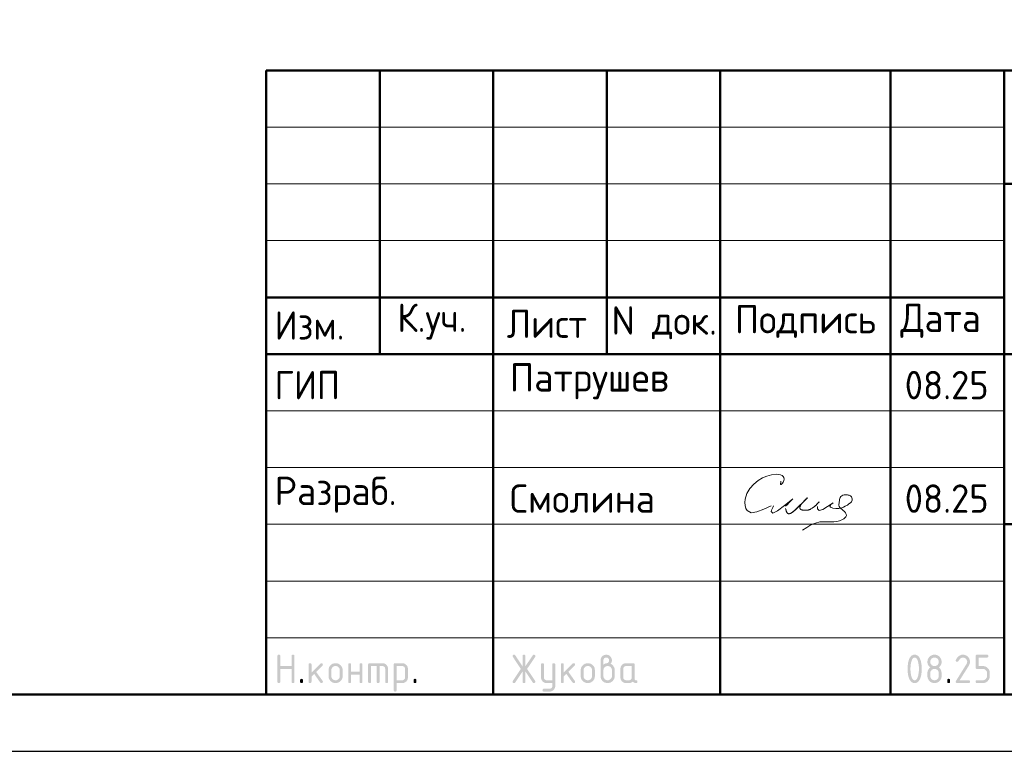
# Model space of a CAD drawing. Header units: millimetres. Extents: x 0 to 50400, y 0 to 35640.
# Tile 10 of 20: x 24994 to 35403, y 0 to 7736. Entities that reach past the tile are written whole.
import ezdxf

# ---------------------------------------------------------------- set-up
doc = ezdxf.new("R2010")
doc.units = ezdxf.units.MM
doc.layers.add('Standard', color=7, linetype='Continuous', lineweight=25)
doc.styles.add('ISOCPEUR', font='txt')

msp = doc.modelspace()

# ---------------------------------------------------------------- hatches: boundary and pattern name
at = {"layer": 'Standard', "linetype": 'Continuous', "lineweight": 25, "transparency": 33554687}
for points in [[(27719, 737), (27719, 1007), (27719, 1008), (27719, 1010), (27719, 1012), (27720, 1013), (27720, 1015), (27721, 1016), (27722, 1017), (27723, 1018), (27724, 1019), (27725, 1019), (27726, 1020), (27727, 1021), (27729, 1021), (27730, 1021), (27732, 1022), (27734, 1022), (27736, 1022), (27737, 1021), (27739, 1021), (27741, 1021), (27742, 1020), (27743, 1019), (27744, 1019), (27745, 1018), (27746, 1017), (27747, 1016), (27748, 1015), (27748, 1013), (27748, 1012), (27749, 1010), (27749, 1008), (27749, 1007), (27749, 902), (27869, 902), (27869, 1007), (27869, 1008), (27869, 1010), (27869, 1012), (27870, 1013), (27870, 1015), (27871, 1016), (27871, 1017), (27872, 1018), (27873, 1019), (27874, 1019), (27876, 1020), (27877, 1021), (27878, 1021), (27880, 1021), (27882, 1022), (27884, 1022), (27886, 1022), (27887, 1021), (27889, 1021), (27890, 1021), (27892, 1020), (27893, 1019), (27894, 1019), (27895, 1018), (27896, 1017), (27897, 1016), (27897, 1015), (27898, 1013), (27898, 1012), (27898, 1010), (27899, 1008), (27899, 1007), (27899, 737), (27899, 735), (27898, 733), (27898, 731), (27898, 730), (27897, 729), (27897, 727), (27896, 726), (27895, 725), (27894, 724), (27893, 724), (27892, 723), (27890, 722), (27889, 722), (27887, 722), (27886, 722), (27884, 722), (27882, 722), (27880, 722), (27878, 722), (27877, 722), (27876, 723), (27874, 724), (27873, 724), (27872, 725), (27871, 726), (27871, 727), (27870, 729), (27870, 730), (27869, 731), (27869, 733), (27869, 735), (27869, 737), (27869, 872), (27749, 872), (27749, 737), (27749, 735), (27749, 733), (27748, 731), (27748, 730), (27748, 729), (27747, 727), (27746, 726), (27745, 725), (27744, 724), (27743, 724), (27742, 723), (27741, 722), (27739, 722), (27737, 722), (27736, 722), (27734, 722), (27732, 722), (27730, 722), (27729, 722), (27727, 722), (27726, 723), (27725, 724), (27724, 724), (27723, 725), (27722, 726), (27721, 727), (27720, 729), (27720, 730), (27719, 731), (27719, 733), (27719, 735)], [(30310, 844), (30233, 728), (30232, 726), (30230, 725), (30229, 724), (30227, 723), (30226, 722), (30224, 722), (30222, 722), (30220, 722), (30218, 722), (30217, 722), (30215, 722), (30214, 723), (30212, 723), (30211, 724), (30210, 724), (30209, 725), (30208, 726), (30207, 728), (30207, 729), (30206, 730), (30206, 732), (30206, 734), (30205, 735), (30205, 737), (30205, 739), (30206, 741), (30207, 743), (30208, 745), (30292, 871), (30208, 998), (30207, 1000), (30206, 1002), (30205, 1004), (30205, 1006), (30205, 1008), (30206, 1010), (30206, 1011), (30206, 1013), (30207, 1014), (30207, 1015), (30208, 1017), (30209, 1018), (30210, 1019), (30211, 1019), (30212, 1020), (30214, 1021), (30215, 1021), (30217, 1021), (30218, 1022), (30220, 1022), (30222, 1022), (30224, 1021), (30226, 1021), (30227, 1020), (30229, 1019), (30230, 1018), (30232, 1016), (30233, 1015), (30310, 899), (30310, 1007), (30310, 1008), (30310, 1010), (30311, 1012), (30311, 1013), (30312, 1015), (30312, 1016), (30313, 1017), (30314, 1018), (30315, 1019), (30316, 1019), (30317, 1020), (30319, 1021), (30320, 1021), (30322, 1021), (30323, 1022), (30325, 1022), (30327, 1022), (30329, 1021), (30330, 1021), (30332, 1021), (30333, 1020), (30334, 1019), (30336, 1019), (30337, 1018), (30337, 1017), (30338, 1016), (30339, 1015), (30339, 1013), (30340, 1012), (30340, 1010), (30340, 1008), (30340, 1007), (30340, 899), (30418, 1015), (30419, 1016), (30420, 1018), (30422, 1019), (30423, 1020), (30425, 1021), (30427, 1021), (30428, 1022), (30430, 1022), (30432, 1022), (30433, 1021), (30435, 1021), (30436, 1020), (30437, 1020), (30439, 1019), (30440, 1018), (30441, 1017), (30442, 1016), (30443, 1015), (30444, 1013), (30444, 1012), (30445, 1011), (30445, 1009), (30445, 1008), (30445, 1006), (30445, 1004), (30445, 1002), (30444, 1000), (30443, 998), (30358, 871), (30443, 745), (30444, 743), (30445, 741), (30445, 739), (30445, 737), (30445, 735), (30445, 734), (30445, 732), (30444, 731), (30444, 730), (30443, 728), (30442, 727), (30441, 726), (30440, 725), (30439, 724), (30438, 723), (30436, 723), (30435, 722), (30434, 722), (30432, 722), (30431, 722), (30429, 722), (30427, 722), (30425, 722), (30423, 723), (30422, 724), (30420, 725), (30419, 726), (30418, 728), (30340, 844), (30340, 737), (30340, 735), (30340, 733), (30340, 731), (30339, 730), (30339, 729), (30338, 727), (30337, 726), (30337, 725), (30336, 724), (30334, 724), (30333, 723), (30332, 722), (30330, 722), (30329, 722), (30327, 722), (30325, 722), (30323, 722), (30322, 722), (30320, 722), (30319, 722), (30317, 723), (30316, 724), (30315, 724), (30314, 725), (30313, 726), (30312, 727), (30312, 729), (30311, 730), (30311, 731), (30310, 733), (30310, 735), (30310, 737)], [(34965, 1022), (34968, 1022), (34972, 1021), (34976, 1021), (34980, 1020), (34983, 1019), (34987, 1018), (34990, 1017), (34993, 1016), (34997, 1015), (35000, 1013), (35003, 1011), (35006, 1009), (35009, 1007), (35012, 1005), (35015, 1002), (35018, 1000), (35020, 997), (35023, 994), (35025, 991), (35027, 988), (35029, 985), (35031, 982), (35033, 979), (35034, 975), (35035, 972), (35036, 969), (35038, 965), (35038, 962), (35039, 958), (35039, 954), (35040, 950), (35040, 947), (35040, 941), (35039, 936), (35038, 930), (35036, 925), (35034, 920), (35032, 914), (35029, 909), (35026, 903), (34931, 752), (35025, 752), (35026, 752), (35028, 751), (35030, 751), (35031, 751), (35033, 750), (35034, 749), (35035, 749), (35036, 748), (35037, 747), (35037, 746), (35038, 745), (35039, 743), (35039, 742), (35039, 740), (35040, 738), (35040, 737), (35040, 735), (35039, 733), (35039, 731), (35039, 730), (35038, 729), (35037, 727), (35037, 726), (35036, 725), (35035, 724), (35034, 724), (35033, 723), (35031, 722), (35030, 722), (35028, 722), (35026, 722), (35025, 722), (34905, 722), (34903, 722), (34901, 722), (34899, 722), (34898, 722), (34897, 723), (34895, 724), (34894, 724), (34893, 725), (34892, 726), (34892, 727), (34891, 729), (34891, 730), (34890, 731), (34890, 733), (34890, 735), (34890, 737), (34890, 739), (34890, 741), (34891, 743), (34892, 745), (35002, 922), (35004, 925), (35005, 928), (35007, 931), (35008, 934), (35009, 937), (35009, 940), (35010, 943), (35010, 946), (35010, 951), (35009, 955), (35008, 960), (35006, 964), (35005, 968), (35002, 971), (35000, 975), (34996, 978), (34993, 982), (34989, 984), (34986, 987), (34982, 988), (34978, 990), (34974, 991), (34969, 991), (34965, 991), (34961, 991), (34958, 991), (34955, 990), (34952, 989), (34949, 988), (34946, 986), (34943, 984), (34940, 982), (34937, 980), (34934, 977), (34931, 974), (34929, 970), (34926, 967), (34923, 963), (34920, 958), (34918, 954), (34917, 952), (34915, 951), (34914, 949), (34912, 948), (34911, 947), (34909, 947), (34907, 947), (34905, 947), (34903, 947), (34901, 947), (34899, 947), (34898, 947), (34897, 948), (34895, 949), (34894, 949), (34893, 950), (34892, 951), (34892, 952), (34891, 954), (34891, 955), (34890, 956), (34890, 958), (34890, 960), (34890, 961), (34890, 963), (34890, 965), (34890, 966), (34891, 968), (34894, 974), (34898, 980), (34902, 986), (34906, 991), (34910, 996), (34914, 1000), (34919, 1005), (34923, 1008), (34928, 1011), (34933, 1014), (34938, 1016), (34943, 1018), (34948, 1020), (34953, 1021), (34959, 1022)], [(35100, 887), (35100, 1007), (35100, 1008), (35100, 1010), (35100, 1012), (35100, 1013), (35101, 1015), (35102, 1016), (35102, 1017), (35103, 1018), (35104, 1019), (35105, 1019), (35107, 1020), (35108, 1021), (35109, 1021), (35111, 1021), (35113, 1022), (35114, 1022), (35219, 1022), (35221, 1022), (35223, 1021), (35224, 1021), (35226, 1021), (35227, 1020), (35228, 1019), (35229, 1019), (35230, 1018), (35231, 1017), (35232, 1016), (35233, 1014), (35233, 1013), (35234, 1012), (35234, 1010), (35234, 1008), (35234, 1007), (35234, 1005), (35234, 1003), (35234, 1001), (35233, 1000), (35233, 999), (35232, 997), (35231, 996), (35230, 995), (35229, 994), (35228, 994), (35227, 993), (35226, 992), (35224, 992), (35223, 992), (35221, 991), (35219, 991), (35130, 991), (35130, 902), (35174, 902), (35178, 902), (35182, 901), (35186, 901), (35189, 900), (35193, 900), (35196, 899), (35200, 897), (35203, 896), (35207, 895), (35210, 893), (35213, 891), (35216, 889), (35219, 887), (35222, 885), (35225, 882), (35227, 880), (35230, 877), (35232, 874), (35235, 871), (35237, 868), (35239, 865), (35241, 862), (35242, 859), (35244, 855), (35245, 852), (35246, 849), (35247, 845), (35248, 841), (35249, 838), (35249, 834), (35249, 830), (35249, 827), (35249, 797), (35249, 793), (35249, 789), (35249, 785), (35248, 782), (35247, 778), (35246, 775), (35245, 771), (35244, 768), (35242, 764), (35241, 761), (35239, 758), (35237, 755), (35235, 752), (35232, 749), (35230, 746), (35227, 743), (35224, 741), (35222, 738), (35219, 736), (35216, 734), (35213, 732), (35209, 730), (35206, 728), (35203, 727), (35200, 726), (35196, 725), (35193, 724), (35189, 723), (35186, 722), (35182, 722), (35178, 722), (35174, 722), (35114, 722), (35113, 722), (35111, 722), (35109, 722), (35108, 722), (35107, 723), (35105, 724), (35104, 724), (35103, 725), (35102, 726), (35102, 727), (35101, 729), (35100, 730), (35100, 731), (35100, 733), (35100, 735), (35100, 737), (35100, 738), (35100, 740), (35100, 742), (35100, 743), (35101, 745), (35102, 746), (35102, 747), (35103, 748), (35104, 749), (35105, 749), (35107, 750), (35108, 751), (35109, 751), (35111, 751), (35113, 752), (35114, 752), (35174, 752), (35179, 752), (35183, 752), (35188, 753), (35192, 755), (35196, 756), (35199, 759), (35203, 761), (35206, 765), (35209, 768), (35212, 772), (35214, 775), (35216, 779), (35218, 783), (35218, 788), (35219, 792), (35219, 797), (35219, 827), (35219, 831), (35218, 836), (35218, 840), (35216, 844), (35214, 848), (35212, 851), (35209, 855), (35206, 858), (35203, 862), (35199, 864), (35195, 867), (35192, 868), (35188, 870), (35183, 871), (35179, 872), (35174, 872), (35114, 872), (35113, 872), (35111, 872), (35109, 872), (35108, 872), (35107, 873), (35105, 874), (35104, 874), (35103, 875), (35102, 876), (35102, 877), (35101, 879), (35100, 880), (35100, 881), (35100, 883), (35100, 885)], [(28079, 833), (28173, 927), (28174, 928), (28175, 929), (28177, 930), (28178, 930), (28179, 931), (28181, 931), (28182, 931), (28184, 931), (28186, 931), (28187, 931), (28189, 931), (28190, 930), (28192, 930), (28193, 929), (28194, 929), (28195, 928), (28196, 927), (28197, 926), (28197, 924), (28198, 923), (28198, 922), (28198, 920), (28199, 918), (28199, 916), (28199, 915), (28198, 914), (28198, 912), (28198, 911), (28197, 910), (28196, 908), (28195, 907), (28194, 906), (28128, 840), (28196, 745), (28197, 743), (28198, 741), (28199, 739), (28199, 736), (28199, 734), (28198, 733), (28198, 731), (28198, 730), (28197, 728), (28197, 727), (28196, 726), (28195, 725), (28194, 724), (28193, 724), (28192, 723), (28190, 722), (28189, 722), (28187, 722), (28186, 722), (28184, 722), (28182, 722), (28180, 722), (28178, 722), (28177, 723), (28175, 724), (28174, 725), (28172, 726), (28171, 728), (28107, 819), (28079, 791), (28079, 737), (28079, 735), (28078, 733), (28078, 731), (28078, 730), (28077, 729), (28077, 727), (28076, 726), (28075, 725), (28074, 724), (28073, 724), (28072, 723), (28070, 722), (28069, 722), (28067, 722), (28066, 722), (28064, 722), (28062, 722), (28060, 722), (28059, 722), (28057, 722), (28056, 723), (28055, 724), (28053, 724), (28052, 725), (28051, 726), (28051, 727), (28050, 729), (28050, 730), (28049, 731), (28049, 733), (28049, 735), (28049, 737), (28049, 916), (28049, 918), (28049, 920), (28049, 922), (28050, 923), (28050, 924), (28051, 926), (28051, 927), (28052, 928), (28053, 929), (28055, 929), (28056, 930), (28057, 930), (28059, 931), (28060, 931), (28062, 931), (28064, 931), (28066, 931), (28067, 931), (28069, 931), (28070, 930), (28072, 930), (28073, 929), (28074, 929), (28075, 928), (28076, 927), (28077, 926), (28077, 924), (28078, 923), (28078, 922), (28078, 920), (28079, 918), (28079, 916)], [(28498, 811), (28498, 737), (28498, 735), (28498, 733), (28498, 731), (28497, 730), (28497, 729), (28496, 727), (28496, 726), (28495, 725), (28494, 724), (28493, 724), (28491, 723), (28490, 722), (28489, 722), (28487, 722), (28485, 722), (28483, 722), (28481, 722), (28480, 722), (28478, 722), (28477, 722), (28475, 723), (28474, 724), (28473, 724), (28472, 725), (28471, 726), (28470, 727), (28470, 729), (28469, 730), (28469, 731), (28469, 733), (28468, 735), (28468, 737), (28468, 916), (28468, 918), (28469, 920), (28469, 922), (28469, 923), (28470, 924), (28470, 926), (28471, 927), (28472, 928), (28473, 929), (28474, 929), (28475, 930), (28477, 930), (28478, 931), (28480, 931), (28481, 931), (28483, 931), (28485, 931), (28487, 931), (28489, 931), (28490, 930), (28491, 930), (28493, 929), (28494, 929), (28495, 928), (28496, 927), (28496, 926), (28497, 924), (28497, 923), (28498, 922), (28498, 920), (28498, 918), (28498, 916), (28498, 841), (28588, 841), (28588, 916), (28588, 918), (28588, 920), (28588, 922), (28589, 923), (28589, 924), (28590, 926), (28591, 927), (28592, 928), (28593, 929), (28594, 929), (28595, 930), (28596, 930), (28598, 931), (28600, 931), (28601, 931), (28603, 931), (28605, 931), (28607, 931), (28608, 931), (28610, 930), (28611, 930), (28612, 929), (28613, 929), (28614, 928), (28615, 927), (28616, 926), (28617, 924), (28617, 923), (28618, 922), (28618, 920), (28618, 918), (28618, 916), (28618, 737), (28618, 735), (28618, 733), (28618, 731), (28617, 730), (28617, 729), (28616, 727), (28615, 726), (28614, 725), (28613, 724), (28612, 724), (28611, 723), (28610, 722), (28608, 722), (28607, 722), (28605, 722), (28603, 722), (28601, 722), (28600, 722), (28598, 722), (28596, 722), (28595, 723), (28594, 724), (28593, 724), (28592, 725), (28591, 726), (28590, 727), (28589, 729), (28589, 730), (28588, 731), (28588, 733), (28588, 735), (28588, 737), (28588, 811)], [(28693, 931), (28828, 931), (28831, 931), (28834, 931), (28837, 931), (28840, 930), (28843, 930), (28846, 929), (28849, 928), (28851, 927), (28854, 926), (28856, 925), (28859, 923), (28861, 922), (28864, 920), (28866, 918), (28868, 916), (28871, 914), (28873, 912), (28875, 909), (28877, 907), (28878, 905), (28880, 902), (28881, 900), (28883, 897), (28884, 895), (28885, 892), (28886, 889), (28886, 886), (28887, 883), (28887, 881), (28888, 878), (28888, 875), (28888, 871), (28888, 737), (28888, 735), (28888, 733), (28888, 731), (28887, 730), (28887, 729), (28886, 727), (28885, 726), (28884, 725), (28883, 724), (28882, 724), (28881, 723), (28880, 722), (28878, 722), (28877, 722), (28875, 722), (28873, 722), (28871, 722), (28869, 722), (28868, 722), (28866, 722), (28865, 723), (28864, 724), (28863, 724), (28862, 725), (28861, 726), (28860, 727), (28859, 729), (28859, 730), (28858, 731), (28858, 733), (28858, 735), (28858, 737), (28858, 871), (28858, 875), (28857, 877), (28857, 880), (28856, 883), (28855, 886), (28853, 888), (28851, 891), (28849, 893), (28847, 895), (28845, 896), (28842, 898), (28840, 899), (28837, 900), (28834, 901), (28831, 901), (28828, 901), (28798, 901), (28798, 737), (28798, 735), (28798, 733), (28798, 731), (28797, 730), (28797, 729), (28796, 727), (28795, 726), (28794, 725), (28793, 724), (28792, 724), (28791, 723), (28790, 722), (28788, 722), (28787, 722), (28785, 722), (28783, 722), (28781, 722), (28780, 722), (28778, 722), (28777, 722), (28775, 723), (28774, 724), (28773, 724), (28772, 725), (28771, 726), (28770, 727), (28769, 729), (28769, 730), (28769, 731), (28768, 733), (28768, 735), (28768, 737), (28768, 901), (28708, 901), (28708, 737), (28708, 735), (28708, 733), (28708, 731), (28707, 730), (28707, 729), (28706, 727), (28705, 726), (28704, 725), (28704, 724), (28702, 724), (28701, 723), (28700, 722), (28698, 722), (28697, 722), (28695, 722), (28693, 722), (28691, 722), (28690, 722), (28688, 722), (28687, 722), (28685, 723), (28684, 724), (28683, 724), (28682, 725), (28681, 726), (28680, 727), (28680, 729), (28679, 730), (28679, 731), (28678, 733), (28678, 735), (28678, 737), (28678, 916), (28678, 918), (28678, 920), (28679, 922), (28679, 923), (28680, 924), (28680, 926), (28681, 927), (28682, 928), (28683, 929), (28684, 929), (28685, 930), (28687, 930), (28688, 931), (28690, 931), (28691, 931)], [(30625, 691), (30625, 722), (30565, 722), (30562, 722), (30559, 722), (30556, 722), (30553, 723), (30550, 723), (30547, 724), (30545, 725), (30542, 726), (30539, 727), (30537, 728), (30534, 730), (30532, 731), (30529, 733), (30527, 735), (30525, 737), (30523, 739), (30521, 741), (30519, 744), (30517, 746), (30515, 748), (30513, 751), (30512, 753), (30511, 756), (30510, 758), (30509, 761), (30508, 764), (30507, 767), (30506, 769), (30506, 772), (30506, 775), (30505, 778), (30505, 781), (30505, 916), (30505, 918), (30506, 920), (30506, 922), (30506, 923), (30507, 924), (30507, 926), (30508, 927), (30509, 928), (30510, 929), (30511, 929), (30512, 930), (30514, 930), (30515, 931), (30517, 931), (30518, 931), (30520, 931), (30522, 931), (30524, 931), (30526, 931), (30527, 930), (30528, 930), (30530, 929), (30531, 929), (30532, 928), (30533, 927), (30533, 926), (30534, 924), (30534, 923), (30535, 922), (30535, 920), (30535, 918), (30535, 916), (30535, 782), (30535, 779), (30536, 776), (30536, 773), (30538, 770), (30539, 768), (30540, 765), (30542, 763), (30544, 760), (30546, 758), (30549, 757), (30551, 755), (30554, 754), (30557, 753), (30559, 752), (30562, 752), (30565, 752), (30625, 752), (30625, 916), (30625, 918), (30625, 920), (30625, 922), (30626, 923), (30626, 924), (30627, 926), (30628, 927), (30629, 928), (30630, 929), (30631, 929), (30632, 930), (30633, 930), (30635, 931), (30636, 931), (30638, 931), (30640, 931), (30642, 931), (30644, 931), (30645, 931), (30647, 930), (30648, 930), (30649, 929), (30650, 929), (30651, 928), (30652, 927), (30653, 926), (30654, 924), (30654, 923), (30655, 922), (30655, 920), (30655, 918), (30655, 916), (30655, 692), (30655, 688), (30655, 685), (30655, 682), (30654, 680), (30653, 677), (30653, 674), (30652, 671), (30651, 669), (30650, 666), (30648, 663), (30647, 661), (30645, 658), (30644, 656), (30642, 654), (30640, 651), (30638, 649), (30636, 647), (30634, 645), (30631, 643), (30629, 641), (30627, 640), (30624, 638), (30621, 637), (30619, 636), (30616, 635), (30613, 634), (30611, 633), (30608, 633), (30605, 632), (30602, 632), (30599, 632), (30596, 632), (30535, 632), (30534, 632), (30532, 632), (30530, 632), (30529, 633), (30527, 633), (30526, 634), (30525, 634), (30524, 635), (30523, 636), (30522, 638), (30522, 639), (30521, 640), (30521, 642), (30521, 643), (30520, 645), (30520, 647), (30520, 648), (30521, 650), (30521, 651), (30522, 652), (30522, 654), (30523, 655), (30524, 656), (30525, 657), (30526, 658), (30527, 659), (30529, 660), (30530, 661), (30531, 661), (30533, 661), (30534, 662), (30535, 662), (30595, 662), (30598, 662), (30601, 662), (30604, 663), (30607, 664), (30609, 665), (30612, 666), (30614, 668), (30616, 670), (30619, 672), (30620, 675), (30622, 677), (30623, 680), (30624, 682), (30624, 685), (30625, 688)], [(30745, 833), (30840, 927), (30841, 928), (30842, 929), (30843, 930), (30844, 930), (30846, 931), (30847, 931), (30849, 931), (30850, 931), (30852, 931), (30854, 931), (30855, 931), (30857, 930), (30858, 930), (30859, 929), (30860, 929), (30861, 928), (30862, 927), (30863, 926), (30864, 924), (30864, 923), (30865, 922), (30865, 920), (30865, 918), (30865, 916), (30865, 915), (30865, 914), (30865, 912), (30864, 911), (30863, 910), (30863, 908), (30862, 907), (30861, 906), (30795, 840), (30862, 745), (30864, 743), (30864, 741), (30865, 739), (30865, 736), (30865, 734), (30865, 733), (30865, 731), (30864, 730), (30864, 728), (30863, 727), (30862, 726), (30861, 725), (30860, 724), (30859, 724), (30858, 723), (30857, 722), (30855, 722), (30854, 722), (30852, 722), (30850, 722), (30848, 722), (30846, 722), (30845, 722), (30843, 723), (30842, 724), (30840, 725), (30839, 726), (30838, 728), (30773, 819), (30745, 791), (30745, 737), (30745, 735), (30745, 733), (30745, 731), (30744, 730), (30744, 729), (30743, 727), (30742, 726), (30741, 725), (30741, 724), (30739, 724), (30738, 723), (30737, 722), (30735, 722), (30734, 722), (30732, 722), (30730, 722), (30728, 722), (30727, 722), (30725, 722), (30724, 722), (30722, 723), (30721, 724), (30720, 724), (30719, 725), (30718, 726), (30717, 727), (30717, 729), (30716, 730), (30716, 731), (30715, 733), (30715, 735), (30715, 737), (30715, 916), (30715, 918), (30715, 920), (30716, 922), (30716, 923), (30717, 924), (30717, 926), (30718, 927), (30719, 928), (30720, 929), (30721, 929), (30722, 930), (30724, 930), (30725, 931), (30727, 931), (30728, 931), (30730, 931), (30732, 931), (30734, 931), (30735, 931), (30737, 930), (30738, 930), (30739, 929), (30741, 929), (30741, 928), (30742, 927), (30743, 926), (30744, 924), (30744, 923), (30745, 922), (30745, 920), (30745, 918), (30745, 916)], [(27959, 752), (27959, 753), (27959, 755), (27959, 757), (27960, 758), (27960, 760), (27961, 761), (27962, 762), (27963, 763), (27963, 764), (27965, 765), (27966, 765), (27967, 766), (27969, 766), (27970, 766), (27972, 767), (27974, 767), (27976, 767), (27977, 766), (27979, 766), (27980, 766), (27982, 765), (27983, 765), (27984, 764), (27985, 763), (27986, 762), (27987, 761), (27987, 760), (27988, 758), (27988, 757), (27989, 755), (27989, 753), (27989, 752), (27989, 737), (27989, 735), (27989, 733), (27988, 731), (27988, 730), (27987, 729), (27987, 727), (27986, 726), (27985, 725), (27984, 724), (27983, 724), (27982, 723), (27980, 722), (27979, 722), (27977, 722), (27976, 722), (27974, 722), (27972, 722), (27970, 722), (27969, 722), (27967, 722), (27966, 723), (27965, 724), (27963, 724), (27963, 725), (27962, 726), (27961, 727), (27960, 729), (27960, 730), (27959, 731), (27959, 733), (27959, 735), (27959, 737)], [(29158, 752), (29158, 753), (29158, 755), (29158, 757), (29159, 758), (29159, 760), (29160, 761), (29161, 762), (29162, 763), (29163, 764), (29164, 765), (29165, 765), (29166, 766), (29168, 766), (29169, 766), (29171, 767), (29173, 767), (29175, 767), (29177, 766), (29178, 766), (29180, 766), (29181, 765), (29182, 765), (29183, 764), (29184, 763), (29185, 762), (29186, 761), (29187, 760), (29187, 758), (29188, 757), (29188, 755), (29188, 753), (29188, 752), (29188, 737), (29188, 735), (29188, 733), (29188, 731), (29187, 730), (29187, 729), (29186, 727), (29185, 726), (29184, 725), (29183, 724), (29182, 724), (29181, 723), (29180, 722), (29178, 722), (29177, 722), (29175, 722), (29173, 722), (29171, 722), (29169, 722), (29168, 722), (29166, 722), (29165, 723), (29164, 724), (29163, 724), (29162, 725), (29161, 726), (29160, 727), (29159, 729), (29159, 730), (29158, 731), (29158, 733), (29158, 735), (29158, 737)], [(34800, 752), (34800, 753), (34800, 755), (34800, 757), (34801, 758), (34801, 760), (34802, 761), (34803, 762), (34804, 763), (34804, 764), (34806, 765), (34807, 765), (34808, 766), (34810, 766), (34811, 766), (34813, 767), (34815, 767), (34817, 767), (34818, 766), (34820, 766), (34821, 766), (34823, 765), (34824, 765), (34825, 764), (34826, 763), (34827, 762), (34828, 761), (34828, 760), (34829, 758), (34829, 757), (34830, 755), (34830, 753), (34830, 752), (34830, 737), (34830, 735), (34830, 733), (34829, 731), (34829, 730), (34828, 729), (34828, 727), (34827, 726), (34826, 725), (34825, 724), (34824, 724), (34823, 723), (34821, 722), (34820, 722), (34818, 722), (34817, 722), (34815, 722), (34813, 722), (34811, 722), (34810, 722), (34808, 722), (34807, 723), (34806, 724), (34804, 724), (34804, 725), (34803, 726), (34802, 727), (34801, 729), (34801, 730), (34800, 731), (34800, 733), (34800, 735), (34800, 737)]]:
    msp.add_hatch(color=7, dxfattribs=at).paths.add_polyline_path(points, flags=16)
h = msp.add_hatch(color=7, dxfattribs=at)
h.paths.add_polyline_path([(31165, 916), (31170, 920), (31174, 923), (31179, 926), (31183, 928), (31188, 930), (31192, 931), (31196, 931), (31200, 931), (31202, 931), (31204, 932), (31207, 933), (31209, 934), (31211, 935), (31213, 937), (31215, 939), (31217, 942), (31219, 944), (31221, 947), (31222, 949), (31223, 952), (31224, 954), (31224, 957), (31225, 959), (31225, 961), (31225, 965), (31224, 968), (31224, 970), (31223, 973), (31222, 976), (31220, 978), (31218, 981), (31216, 983), (31214, 985), (31212, 987), (31209, 988), (31207, 989), (31204, 990), (31201, 991), (31198, 991), (31195, 991), (31192, 991), (31189, 991), (31186, 990), (31183, 989), (31181, 988), (31178, 987), (31176, 985), (31174, 983), (31171, 981), (31170, 978), (31168, 976), (31167, 973), (31166, 970), (31165, 967), (31165, 965), (31165, 961)])
h.paths.add_polyline_path([(31240, 925), (31245, 923), (31249, 920), (31254, 918), (31258, 914), (31262, 911), (31266, 907), (31269, 903), (31272, 898), (31275, 893), (31278, 888), (31280, 883), (31282, 878), (31283, 873), (31284, 868), (31285, 862), (31285, 857), (31285, 797), (31285, 793), (31284, 789), (31284, 785), (31283, 781), (31282, 778), (31281, 774), (31280, 771), (31279, 768), (31278, 764), (31276, 761), (31274, 758), (31272, 755), (31270, 752), (31268, 749), (31265, 746), (31263, 743), (31260, 741), (31257, 738), (31254, 736), (31251, 734), (31248, 732), (31245, 730), (31242, 728), (31238, 727), (31235, 726), (31232, 725), (31228, 724), (31225, 723), (31221, 722), (31217, 722), (31214, 722), (31210, 722), (31206, 722), (31202, 722), (31198, 722), (31195, 723), (31191, 724), (31188, 725), (31184, 726), (31181, 727), (31177, 728), (31174, 730), (31171, 732), (31168, 734), (31165, 736), (31162, 738), (31159, 741), (31157, 743), (31154, 746), (31151, 749), (31149, 752), (31147, 755), (31145, 758), (31143, 761), (31142, 764), (31140, 768), (31139, 771), (31138, 774), (31137, 778), (31136, 782), (31136, 785), (31135, 789), (31135, 793), (31135, 797), (31135, 962), (31135, 965), (31135, 968), (31135, 971), (31136, 974), (31136, 977), (31137, 979), (31138, 982), (31139, 985), (31140, 987), (31142, 990), (31143, 993), (31145, 995), (31146, 997), (31148, 1000), (31150, 1002), (31152, 1004), (31154, 1006), (31157, 1008), (31159, 1010), (31161, 1012), (31164, 1013), (31166, 1015), (31169, 1016), (31172, 1017), (31174, 1018), (31177, 1019), (31180, 1020), (31183, 1020), (31186, 1021), (31189, 1021), (31192, 1022), (31195, 1022), (31198, 1022), (31201, 1021), (31204, 1021), (31207, 1020), (31210, 1020), (31212, 1019), (31215, 1018), (31218, 1017), (31221, 1016), (31223, 1015), (31226, 1013), (31228, 1012), (31230, 1010), (31233, 1008), (31235, 1006), (31237, 1004), (31239, 1002), (31241, 1000), (31243, 997), (31245, 995), (31246, 992), (31248, 990), (31249, 987), (31250, 985), (31251, 982), (31252, 979), (31253, 976), (31253, 974), (31254, 971), (31254, 968), (31254, 965), (31254, 962), (31254, 956), (31254, 951), (31253, 946), (31251, 941), (31249, 937), (31246, 933), (31243, 929)], flags=16)
h.paths.add_polyline_path([(31254, 797), (31254, 857), (31254, 861), (31254, 866), (31253, 870), (31251, 874), (31250, 878), (31247, 881), (31245, 885), (31241, 888), (31238, 892), (31235, 894), (31231, 897), (31227, 898), (31223, 900), (31219, 901), (31214, 902), (31210, 902), (31205, 902), (31201, 901), (31196, 900), (31192, 898), (31188, 897), (31185, 894), (31181, 892), (31178, 888), (31175, 885), (31172, 881), (31170, 878), (31168, 874), (31167, 870), (31166, 866), (31165, 861), (31165, 857), (31165, 797), (31165, 792), (31166, 788), (31167, 783), (31168, 779), (31170, 775), (31172, 772), (31175, 768), (31178, 765), (31181, 761), (31185, 759), (31188, 756), (31192, 755), (31196, 753), (31201, 752), (31205, 752), (31210, 752), (31214, 752), (31219, 752), (31223, 753), (31227, 755), (31231, 757), (31235, 759), (31238, 761), (31241, 765), (31245, 768), (31247, 772), (31250, 775), (31251, 779), (31253, 783), (31254, 788), (31254, 792)])
h = msp.add_hatch(color=7, dxfattribs=at)
h.paths.add_polyline_path([(34500, 872), (34500, 881), (34499, 890), (34499, 899), (34498, 908), (34497, 916), (34495, 925), (34494, 934), (34492, 942), (34490, 948), (34489, 953), (34487, 959), (34485, 964), (34483, 968), (34481, 972), (34479, 976), (34477, 979), (34474, 982), (34472, 984), (34469, 987), (34467, 988), (34464, 990), (34461, 991), (34458, 991), (34455, 991), (34452, 991), (34449, 991), (34446, 990), (34443, 988), (34441, 987), (34438, 984), (34436, 982), (34433, 979), (34431, 976), (34429, 972), (34427, 968), (34425, 963), (34423, 959), (34422, 953), (34420, 948), (34418, 942), (34416, 933), (34415, 925), (34413, 916), (34412, 907), (34411, 898), (34411, 890), (34410, 881), (34410, 872), (34410, 862), (34411, 853), (34411, 844), (34412, 835), (34413, 827), (34415, 818), (34416, 810), (34418, 801), (34420, 795), (34421, 790), (34423, 784), (34425, 780), (34427, 775), (34429, 771), (34431, 767), (34433, 764), (34436, 761), (34438, 759), (34441, 756), (34443, 755), (34446, 753), (34449, 752), (34452, 752), (34455, 752), (34458, 752), (34461, 752), (34464, 753), (34467, 755), (34469, 756), (34472, 759), (34474, 761), (34477, 764), (34479, 767), (34481, 771), (34483, 775), (34485, 780), (34487, 784), (34489, 790), (34490, 795), (34492, 801), (34494, 810), (34495, 818), (34497, 827), (34498, 835), (34499, 844), (34499, 853), (34500, 862)])
h.paths.add_polyline_path([(34530, 872), (34530, 865), (34530, 858), (34529, 852), (34529, 846), (34529, 839), (34528, 833), (34527, 827), (34527, 822), (34526, 816), (34525, 810), (34524, 805), (34522, 799), (34521, 794), (34520, 789), (34518, 784), (34517, 779), (34514, 772), (34512, 765), (34509, 759), (34506, 754), (34502, 748), (34499, 744), (34495, 739), (34492, 736), (34488, 732), (34484, 730), (34479, 727), (34475, 725), (34470, 723), (34465, 722), (34460, 722), (34455, 722), (34450, 722), (34445, 722), (34440, 723), (34435, 725), (34431, 727), (34426, 730), (34422, 732), (34418, 736), (34414, 739), (34411, 744), (34408, 748), (34404, 754), (34401, 759), (34398, 765), (34396, 771), (34393, 779), (34392, 783), (34390, 789), (34389, 794), (34388, 799), (34386, 804), (34385, 810), (34384, 816), (34383, 821), (34383, 827), (34382, 833), (34381, 839), (34381, 846), (34381, 852), (34380, 858), (34380, 865), (34380, 872), (34380, 878), (34380, 885), (34381, 891), (34381, 898), (34381, 904), (34382, 910), (34383, 916), (34383, 922), (34384, 928), (34385, 933), (34386, 939), (34388, 944), (34389, 949), (34390, 954), (34392, 960), (34393, 964), (34396, 972), (34398, 978), (34401, 984), (34404, 989), (34408, 995), (34411, 999), (34414, 1004), (34418, 1007), (34422, 1011), (34426, 1014), (34431, 1016), (34435, 1018), (34440, 1020), (34445, 1021), (34450, 1022), (34455, 1022), (34460, 1022), (34465, 1021), (34470, 1020), (34475, 1018), (34479, 1016), (34484, 1013), (34488, 1011), (34492, 1007), (34495, 1004), (34499, 999), (34502, 995), (34506, 989), (34509, 984), (34512, 978), (34514, 971), (34517, 964), (34518, 959), (34520, 954), (34521, 949), (34522, 944), (34524, 938), (34525, 933), (34526, 927), (34527, 922), (34527, 916), (34528, 910), (34529, 904), (34529, 897), (34529, 891), (34530, 885), (34530, 878)], flags=16)
h = msp.add_hatch(color=7, dxfattribs=at)
h.paths.add_polyline_path([(34665, 752), (34670, 752), (34674, 752), (34678, 753), (34682, 755), (34686, 756), (34690, 759), (34693, 761), (34697, 765), (34700, 768), (34702, 772), (34705, 775), (34706, 779), (34708, 783), (34709, 788), (34710, 792), (34710, 797), (34710, 827), (34710, 831), (34709, 836), (34708, 840), (34706, 844), (34705, 848), (34702, 851), (34700, 855), (34697, 858), (34693, 862), (34690, 864), (34686, 867), (34682, 868), (34678, 870), (34674, 871), (34669, 872), (34665, 872), (34660, 872), (34656, 871), (34651, 870), (34647, 868), (34644, 867), (34640, 864), (34636, 862), (34633, 858), (34630, 855), (34627, 852), (34625, 848), (34623, 844), (34622, 840), (34621, 836), (34620, 831), (34620, 827), (34620, 797), (34620, 792), (34621, 788), (34622, 783), (34623, 779), (34625, 775), (34627, 772), (34630, 768), (34633, 765), (34636, 761), (34640, 759), (34644, 756), (34647, 755), (34651, 753), (34656, 752), (34660, 752)])
h.paths.add_polyline_path([(34665, 722), (34661, 722), (34657, 722), (34653, 722), (34650, 723), (34646, 724), (34643, 725), (34639, 726), (34636, 727), (34633, 728), (34630, 730), (34626, 732), (34623, 734), (34620, 736), (34617, 738), (34615, 741), (34612, 743), (34609, 746), (34607, 749), (34604, 752), (34602, 755), (34600, 758), (34599, 761), (34597, 764), (34595, 768), (34594, 771), (34593, 774), (34592, 778), (34591, 782), (34591, 785), (34590, 789), (34590, 793), (34590, 797), (34590, 827), (34590, 831), (34590, 836), (34591, 840), (34592, 844), (34593, 848), (34594, 852), (34596, 856), (34597, 860), (34599, 864), (34602, 867), (34604, 871), (34607, 874), (34610, 878), (34613, 881), (34616, 884), (34620, 887), (34616, 889), (34613, 892), (34610, 896), (34607, 899), (34604, 902), (34602, 906), (34599, 909), (34597, 913), (34596, 917), (34594, 921), (34593, 925), (34592, 929), (34591, 933), (34590, 937), (34590, 942), (34590, 947), (34590, 950), (34590, 954), (34591, 958), (34591, 962), (34592, 965), (34593, 969), (34594, 972), (34595, 975), (34597, 979), (34599, 982), (34600, 985), (34602, 988), (34604, 991), (34607, 994), (34609, 997), (34612, 1000), (34615, 1002), (34617, 1005), (34620, 1007), (34623, 1009), (34626, 1011), (34630, 1013), (34633, 1015), (34636, 1016), (34639, 1017), (34643, 1018), (34646, 1019), (34650, 1020), (34653, 1021), (34657, 1021), (34661, 1022), (34665, 1022), (34669, 1022), (34672, 1021), (34676, 1021), (34680, 1020), (34683, 1019), (34687, 1018), (34690, 1017), (34694, 1016), (34697, 1015), (34700, 1013), (34703, 1011), (34706, 1009), (34709, 1007), (34712, 1005), (34715, 1002), (34718, 1000), (34721, 997), (34723, 994), (34725, 991), (34727, 988), (34729, 985), (34731, 982), (34733, 979), (34734, 975), (34736, 972), (34737, 969), (34738, 965), (34738, 962), (34739, 958), (34739, 954), (34740, 950), (34740, 947), (34740, 942), (34739, 937), (34739, 933), (34738, 929), (34737, 925), (34735, 921), (34734, 917), (34732, 913), (34730, 909), (34728, 906), (34726, 902), (34723, 899), (34720, 896), (34717, 892), (34713, 889), (34710, 887), (34715, 882), (34719, 878), (34724, 873), (34727, 868), (34731, 863), (34733, 858), (34735, 852), (34737, 846), (34737, 845), (34738, 843), (34738, 841), (34738, 839), (34738, 836), (34739, 834), (34739, 831), (34739, 828), (34739, 825), (34739, 821), (34739, 818), (34740, 814), (34740, 810), (34740, 806), (34740, 801), (34740, 797), (34740, 793), (34739, 789), (34739, 785), (34738, 782), (34738, 778), (34737, 774), (34736, 771), (34734, 768), (34733, 764), (34731, 761), (34729, 758), (34727, 755), (34725, 752), (34723, 749), (34721, 746), (34718, 743), (34715, 741), (34712, 738), (34709, 736), (34706, 734), (34703, 732), (34700, 730), (34697, 728), (34694, 727), (34690, 726), (34687, 725), (34683, 724), (34680, 723), (34676, 722), (34672, 722), (34669, 722)], flags=16)
h.paths.add_polyline_path([(34665, 901), (34670, 901), (34674, 902), (34678, 903), (34682, 905), (34686, 906), (34690, 909), (34693, 911), (34697, 915), (34700, 918), (34702, 921), (34705, 925), (34706, 929), (34708, 933), (34709, 937), (34710, 942), (34710, 946), (34710, 951), (34709, 955), (34708, 960), (34706, 964), (34705, 968), (34702, 971), (34700, 975), (34697, 978), (34693, 982), (34690, 984), (34686, 987), (34682, 988), (34678, 990), (34674, 991), (34669, 991), (34665, 991), (34660, 991), (34656, 991), (34651, 990), (34647, 988), (34644, 987), (34640, 984), (34636, 982), (34633, 978), (34630, 975), (34627, 971), (34625, 968), (34623, 964), (34622, 960), (34621, 956), (34620, 951), (34620, 946), (34620, 942), (34621, 937), (34622, 933), (34623, 929), (34625, 925), (34627, 921), (34630, 918), (34633, 915), (34636, 911), (34640, 909), (34644, 906), (34647, 905), (34651, 903), (34656, 902), (34660, 901)])
h = msp.add_hatch(color=7, dxfattribs=at)
h.paths.add_polyline_path([(28259, 796), (28259, 856), (28259, 860), (28259, 864), (28259, 868), (28260, 871), (28261, 875), (28262, 878), (28263, 882), (28264, 885), (28265, 889), (28267, 892), (28269, 895), (28271, 898), (28273, 901), (28275, 904), (28278, 907), (28280, 909), (28283, 912), (28286, 915), (28289, 917), (28292, 919), (28295, 921), (28298, 923), (28301, 925), (28305, 926), (28308, 927), (28311, 928), (28315, 929), (28318, 930), (28322, 931), (28326, 931), (28329, 931), (28333, 931), (28337, 931), (28341, 931), (28345, 931), (28349, 930), (28352, 929), (28356, 928), (28359, 927), (28362, 926), (28366, 925), (28369, 923), (28372, 921), (28375, 919), (28378, 917), (28381, 915), (28384, 912), (28387, 910), (28389, 907), (28392, 904), (28394, 901), (28396, 898), (28398, 895), (28400, 892), (28401, 889), (28403, 886), (28404, 882), (28405, 879), (28406, 875), (28407, 872), (28408, 868), (28408, 864), (28408, 860), (28408, 856), (28408, 796), (28408, 793), (28408, 789), (28408, 785), (28407, 781), (28406, 778), (28405, 774), (28404, 771), (28403, 768), (28401, 764), (28400, 761), (28398, 758), (28396, 755), (28394, 752), (28391, 749), (28389, 746), (28386, 743), (28384, 741), (28381, 738), (28378, 736), (28375, 734), (28372, 732), (28369, 730), (28365, 728), (28362, 727), (28359, 726), (28355, 725), (28352, 724), (28348, 723), (28345, 722), (28341, 722), (28337, 722), (28333, 722), (28329, 722), (28326, 722), (28322, 722), (28318, 723), (28315, 724), (28311, 725), (28308, 726), (28305, 727), (28301, 728), (28298, 730), (28295, 732), (28292, 734), (28289, 736), (28286, 738), (28283, 741), (28280, 743), (28278, 746), (28275, 749), (28273, 752), (28271, 755), (28269, 758), (28267, 761), (28265, 764), (28264, 768), (28263, 771), (28262, 774), (28261, 778), (28260, 781), (28259, 785), (28259, 789), (28259, 793)], flags=16)
h.paths.add_polyline_path([(28378, 797), (28378, 857), (28378, 861), (28377, 866), (28377, 870), (28375, 874), (28373, 878), (28371, 881), (28368, 885), (28365, 888), (28362, 892), (28358, 894), (28355, 897), (28351, 898), (28347, 900), (28342, 901), (28338, 902), (28333, 902), (28329, 902), (28324, 901), (28320, 900), (28316, 898), (28312, 897), (28309, 894), (28305, 892), (28302, 888), (28298, 885), (28296, 881), (28293, 878), (28292, 874), (28290, 870), (28289, 866), (28289, 861), (28289, 857), (28289, 797), (28289, 792), (28289, 788), (28290, 783), (28292, 779), (28293, 775), (28296, 772), (28298, 768), (28302, 765), (28305, 761), (28308, 759), (28312, 756), (28316, 755), (28320, 753), (28324, 752), (28329, 752), (28333, 752), (28338, 752), (28342, 752), (28347, 753), (28351, 755), (28355, 757), (28358, 759), (28362, 761), (28365, 765), (28368, 768), (28371, 772), (28373, 775), (28375, 779), (28377, 783), (28377, 788), (28378, 792)])
h = msp.add_hatch(color=7, dxfattribs=at)
h.paths.add_polyline_path([(28948, 916), (28948, 918), (28948, 920), (28949, 922), (28949, 923), (28950, 924), (28950, 926), (28951, 927), (28952, 928), (28953, 929), (28954, 929), (28955, 930), (28957, 930), (28958, 931), (28960, 931), (28961, 931), (28963, 931), (29038, 931), (29041, 931), (29044, 931), (29047, 931), (29050, 930), (29053, 930), (29056, 929), (29059, 928), (29061, 927), (29064, 926), (29066, 925), (29069, 923), (29071, 922), (29074, 920), (29076, 918), (29078, 916), (29080, 914), (29083, 912), (29085, 910), (29086, 907), (29088, 905), (29090, 902), (29091, 900), (29092, 897), (29094, 895), (29095, 892), (29095, 889), (29096, 886), (29097, 884), (29097, 881), (29098, 878), (29098, 875), (29098, 871), (29098, 781), (29098, 778), (29098, 775), (29097, 772), (29097, 769), (29096, 767), (29095, 764), (29095, 761), (29094, 758), (29092, 756), (29091, 753), (29090, 751), (29088, 748), (29086, 746), (29085, 744), (29083, 741), (29081, 739), (29078, 737), (29076, 735), (29074, 733), (29071, 731), (29069, 730), (29066, 728), (29064, 727), (29061, 726), (29059, 725), (29056, 724), (29053, 723), (29050, 723), (29047, 722), (29044, 722), (29041, 722), (29038, 722), (28978, 722), (28978, 647), (28978, 645), (28978, 643), (28978, 641), (28977, 640), (28977, 639), (28976, 638), (28975, 636), (28974, 635), (28973, 634), (28972, 634), (28971, 633), (28970, 633), (28968, 632), (28967, 632), (28965, 632), (28963, 632), (28961, 632), (28960, 632), (28958, 632), (28957, 633), (28955, 633), (28954, 634), (28953, 634), (28952, 635), (28951, 636), (28950, 638), (28950, 639), (28949, 640), (28949, 641), (28948, 643), (28948, 645), (28948, 647)], flags=16)
h.paths.add_polyline_path([(28978, 901), (28978, 752), (29038, 752), (29041, 752), (29044, 752), (29047, 753), (29049, 754), (29052, 755), (29054, 757), (29057, 758), (29059, 760), (29061, 763), (29063, 765), (29065, 767), (29066, 770), (29067, 773), (29067, 776), (29068, 778), (29068, 782), (29068, 871), (29068, 875), (29067, 877), (29067, 880), (29066, 883), (29065, 886), (29063, 888), (29061, 891), (29059, 893), (29057, 895), (29055, 896), (29052, 898), (29050, 899), (29047, 900), (29044, 901), (29041, 901), (29038, 901)])
h = msp.add_hatch(color=7, dxfattribs=at)
h.paths.add_polyline_path([(30925, 796), (30925, 856), (30925, 860), (30925, 864), (30926, 868), (30926, 871), (30927, 875), (30928, 878), (30929, 882), (30930, 885), (30932, 889), (30934, 892), (30935, 895), (30937, 898), (30939, 901), (30942, 904), (30944, 907), (30947, 909), (30950, 912), (30952, 915), (30955, 917), (30958, 919), (30961, 921), (30965, 923), (30968, 925), (30971, 926), (30974, 927), (30978, 928), (30981, 929), (30985, 930), (30988, 931), (30992, 931), (30996, 931), (31000, 931), (31004, 931), (31008, 931), (31011, 931), (31015, 930), (31019, 929), (31022, 928), (31026, 927), (31029, 926), (31032, 925), (31035, 923), (31039, 921), (31042, 919), (31045, 917), (31047, 915), (31050, 912), (31053, 910), (31056, 907), (31058, 904), (31060, 901), (31063, 898), (31065, 895), (31066, 892), (31068, 889), (31069, 886), (31071, 882), (31072, 879), (31073, 875), (31073, 872), (31074, 868), (31074, 864), (31075, 860), (31075, 856), (31075, 796), (31075, 793), (31074, 789), (31074, 785), (31073, 781), (31073, 778), (31072, 774), (31071, 771), (31069, 768), (31068, 764), (31066, 761), (31064, 758), (31062, 755), (31060, 752), (31058, 749), (31056, 746), (31053, 743), (31050, 741), (31047, 738), (31044, 736), (31041, 734), (31038, 732), (31035, 730), (31032, 728), (31029, 727), (31025, 726), (31022, 725), (31018, 724), (31015, 723), (31011, 722), (31007, 722), (31004, 722), (31000, 722), (30996, 722), (30992, 722), (30988, 722), (30985, 723), (30981, 724), (30978, 725), (30974, 726), (30971, 727), (30968, 728), (30965, 730), (30961, 732), (30958, 734), (30955, 736), (30952, 738), (30950, 741), (30947, 743), (30944, 746), (30942, 749), (30939, 752), (30937, 755), (30935, 758), (30934, 761), (30932, 764), (30930, 768), (30929, 771), (30928, 774), (30927, 778), (30926, 781), (30926, 785), (30925, 789), (30925, 793)], flags=16)
h.paths.add_polyline_path([(31045, 797), (31045, 857), (31045, 861), (31044, 866), (31043, 870), (31041, 874), (31040, 878), (31037, 881), (31035, 885), (31032, 888), (31028, 892), (31025, 894), (31021, 897), (31017, 898), (31013, 900), (31009, 901), (31004, 902), (31000, 902), (30995, 902), (30991, 901), (30987, 900), (30983, 898), (30979, 897), (30975, 894), (30971, 892), (30968, 888), (30965, 885), (30962, 881), (30960, 878), (30958, 874), (30957, 870), (30956, 866), (30955, 861), (30955, 857), (30955, 797), (30955, 792), (30956, 788), (30957, 783), (30958, 779), (30960, 775), (30962, 772), (30965, 768), (30968, 765), (30971, 761), (30975, 759), (30979, 756), (30983, 755), (30986, 753), (30991, 752), (30995, 752), (31000, 752), (31004, 752), (31009, 752), (31013, 753), (31017, 755), (31021, 757), (31025, 759), (31028, 761), (31032, 765), (31035, 768), (31037, 772), (31040, 775), (31041, 779), (31043, 783), (31044, 788), (31045, 792)])
h = msp.add_hatch(color=7, dxfattribs=at)
h.paths.add_polyline_path([(31464, 901), (31405, 901), (31401, 901), (31399, 901), (31396, 900), (31393, 899), (31390, 898), (31388, 896), (31386, 895), (31383, 893), (31381, 890), (31380, 888), (31378, 886), (31377, 883), (31376, 880), (31375, 877), (31375, 874), (31375, 871), (31375, 782), (31375, 778), (31375, 776), (31376, 773), (31377, 770), (31378, 768), (31380, 765), (31381, 763), (31384, 760), (31386, 758), (31388, 757), (31391, 755), (31393, 754), (31396, 753), (31399, 752), (31402, 752), (31405, 752), (31434, 752), (31438, 752), (31440, 752), (31443, 753), (31446, 754), (31449, 755), (31451, 757), (31453, 758), (31456, 760), (31458, 763), (31459, 765), (31461, 767), (31462, 770), (31463, 773), (31464, 776), (31464, 778), (31464, 782)])
h.paths.add_polyline_path([(31524, 737), (31524, 735), (31524, 733), (31524, 731), (31523, 730), (31523, 729), (31522, 727), (31522, 726), (31521, 725), (31520, 724), (31519, 724), (31517, 723), (31516, 722), (31515, 722), (31513, 722), (31511, 722), (31509, 722), (31504, 722), (31499, 723), (31495, 724), (31490, 726), (31486, 728), (31482, 730), (31478, 733), (31475, 737), (31471, 733), (31466, 730), (31462, 728), (31457, 726), (31452, 724), (31446, 723), (31441, 722), (31434, 722), (31405, 722), (31401, 722), (31398, 722), (31395, 722), (31392, 723), (31390, 723), (31387, 724), (31384, 725), (31381, 726), (31379, 727), (31376, 728), (31374, 730), (31371, 731), (31369, 733), (31366, 735), (31364, 737), (31362, 739), (31360, 741), (31358, 743), (31356, 746), (31354, 748), (31353, 751), (31351, 753), (31350, 756), (31349, 758), (31348, 761), (31347, 764), (31346, 766), (31346, 769), (31345, 772), (31345, 775), (31345, 778), (31345, 781), (31345, 871), (31345, 875), (31345, 878), (31345, 881), (31346, 884), (31346, 886), (31347, 889), (31348, 892), (31349, 895), (31350, 897), (31351, 900), (31353, 902), (31354, 905), (31356, 907), (31358, 910), (31360, 912), (31362, 914), (31364, 916), (31366, 918), (31369, 920), (31371, 922), (31374, 923), (31376, 925), (31379, 926), (31381, 927), (31384, 928), (31387, 929), (31390, 930), (31392, 930), (31395, 931), (31398, 931), (31401, 931), (31405, 931), (31479, 931), (31481, 931), (31483, 931), (31485, 931), (31486, 930), (31487, 930), (31489, 929), (31490, 929), (31491, 928), (31492, 927), (31492, 926), (31493, 924), (31493, 923), (31494, 922), (31494, 920), (31494, 918), (31494, 916), (31494, 767), (31494, 765), (31495, 763), (31495, 761), (31495, 760), (31496, 759), (31496, 757), (31497, 756), (31498, 755), (31499, 754), (31500, 754), (31501, 753), (31503, 752), (31504, 752), (31506, 752), (31508, 752), (31509, 752), (31511, 752), (31513, 751), (31515, 751), (31516, 751), (31517, 750), (31519, 749), (31520, 749), (31521, 748), (31522, 747), (31522, 746), (31523, 744), (31523, 743), (31524, 742), (31524, 740), (31524, 738)], flags=16)

# ---------------------------------------------------------------- linework, layer by layer
at = {"layer": 'Standard', "color": 7, "linetype": 'Continuous', "lineweight": 50, "transparency": 33554687}
for p, q in [((27600, 600), (27600, 7200)), ((27600, 7200), (49800, 7200)), ((28800, 4200), (28800, 7200)), ((30000, 600), (30000, 7200)), ((31200, 4200), (31200, 7200)), ((32400, 600), (32400, 7200)), ((34200, 600), (34200, 7200)), ((35400, 600), (35400, 7200)), ((35400, 6000), (49800, 6000)), ((27600, 4800), (35400, 4800)), ((27600, 4800), (35400, 4800)), ((27600, 4200), (35400, 4200)), ((27600, 4200), (35400, 4200)), ((35400, 4200), (49800, 4200)), ((35400, 2400), (49800, 2400))]:
    msp.add_line(p, q, dxfattribs=at)
at = {"layer": 'Standard', "color": 7, "linetype": 'Continuous', "lineweight": 13, "transparency": 33554687}
for p, q in [((27600, 6600), (35400, 6600)), ((27600, 6000), (35400, 6000)), ((27600, 5400), (35400, 5400)), ((27600, 3600), (35400, 3600)), ((27600, 3000), (35400, 3000)), ((27600, 3000), (35400, 3000)), ((27600, 2400), (35400, 2400)), ((27600, 2400), (35400, 2400)), ((27600, 1800), (35400, 1800)), ((27600, 1200), (35400, 1200))]:
    msp.add_line(p, q, dxfattribs=at)
at = {"layer": 'Standard', "color": 7, "linetype": 'Continuous', "lineweight": 25, "transparency": 33554687}
msp.add_line((27600, 600), (49800, 600), dxfattribs=at)
msp.add_line((27600, 600), (49800, 600), dxfattribs=at)
msp.add_line((27600, 600), (49800, 600), dxfattribs=at)
msp.add_lwpolyline([(0, 0), (50400, 0), (50400, 35640), (0, 35640), (0, 0)], close=True, dxfattribs=at)
at = {"layer": 'Standard', "color": 7, "linetype": 'Continuous', "lineweight": 13, "transparency": 33554687}
msp.add_lwpolyline([(50400, 35640), (0, 35640), (0, 0), (50400, 0), (50400, 35640)], dxfattribs=at)
at = {"layer": 'Standard', "color": 7, "linetype": 'Continuous', "lineweight": 50, "transparency": 33554687}
msp.add_lwpolyline([(2400, 35040), (49800, 35040), (49800, 600), (2400, 600), (2400, 35040)], close=True, dxfattribs=at)
at = {"layer": 'Standard', "color": 7, "linetype": 'Continuous', "lineweight": 25, "transparency": 33554687}
msp.add_lwpolyline([(49800, 7200), (27600, 7200), (27600, 600), (49800, 600), (49800, 7200)], dxfattribs=at)
at = {"layer": 'Standard', "color": 250, "linetype": 'Continuous', "lineweight": 18, "true_color": 0x2d2d2d, "transparency": 33554687}
for points in [[(33040, 2857), (33039, 2844), (33038, 2833), (33038, 2825), (33040, 2821), (33045, 2822), (33052, 2828), (33059, 2836), (33066, 2846), (33073, 2863), (33075, 2879), (33072, 2894), (33066, 2906), (33053, 2917), (33036, 2924), (33016, 2928), (32995, 2929), (32941, 2925), (32892, 2911), (32846, 2890), (32802, 2862), (32754, 2824), (32712, 2779), (32680, 2726), (32663, 2666), (32661, 2632), (32664, 2599), (32672, 2569), (32685, 2546), (32728, 2523), (32788, 2531), (32860, 2559), (32937, 2597)], [(33593, 2627), (33581, 2618), (33570, 2609), (33562, 2600), (33559, 2593), (33566, 2580), (33589, 2571), (33620, 2567), (33652, 2567), (33679, 2572), (33702, 2580), (33722, 2591), (33744, 2604), (33760, 2615), (33776, 2626), (33788, 2639), (33794, 2655), (33795, 2668), (33792, 2681), (33786, 2692), (33777, 2701), (33770, 2705), (33762, 2708), (33753, 2710), (33745, 2711), (33736, 2712), (33727, 2713), (33718, 2713), (33709, 2711), (33697, 2707), (33686, 2701), (33676, 2693), (33668, 2683), (33664, 2673), (33661, 2662), (33659, 2650), (33658, 2638), (33656, 2625), (33655, 2613), (33655, 2601), (33658, 2590), (33664, 2578), (33675, 2568), (33687, 2558), (33700, 2547), (33713, 2535), (33725, 2521), (33732, 2506), (33733, 2492), (33728, 2480), (33718, 2469), (33705, 2459), (33691, 2450), (33661, 2437), (33632, 2430), (33602, 2426), (33573, 2426), (33543, 2427), (33512, 2428), (33482, 2428), (33453, 2426), (33405, 2414), (33359, 2393), (33315, 2367), (33271, 2338)], [(32961, 2597), (32954, 2579), (32947, 2563), (32942, 2548), (32939, 2535), (32955, 2518), (33005, 2544), (33080, 2599), (33166, 2668)], [(33446, 2639), (33446, 2638), (33445, 2638), (33444, 2637), (33444, 2636), (33435, 2626), (33425, 2617), (33416, 2607), (33407, 2598), (33400, 2593), (33394, 2587), (33388, 2582), (33381, 2577), (33376, 2573), (33370, 2570), (33365, 2566), (33359, 2563), (33354, 2561), (33349, 2558), (33343, 2556), (33338, 2554), (33333, 2553), (33328, 2551), (33322, 2550), (33317, 2549), (33312, 2548), (33307, 2548), (33302, 2548), (33297, 2548), (33291, 2548), (33286, 2548), (33281, 2549), (33276, 2550), (33271, 2551), (33267, 2552), (33263, 2553), (33259, 2554), (33256, 2555), (33254, 2557), (33251, 2558), (33249, 2559), (33248, 2561), (33246, 2562), (33245, 2563), (33244, 2564), (33243, 2566), (33242, 2567), (33242, 2568), (33241, 2569), (33241, 2571), (33240, 2573), (33240, 2574), (33240, 2576), (33240, 2578), (33240, 2580), (33241, 2582), (33241, 2584), (33243, 2587), (33244, 2590), (33245, 2594), (33247, 2597), (33250, 2601), (33253, 2606), (33256, 2611), (33260, 2616), (33266, 2624), (33273, 2632), (33280, 2639), (33287, 2647), (33295, 2654), (33304, 2662), (33312, 2670), (33320, 2679), (33320, 2679), (33321, 2679), (33321, 2680), (33321, 2680), (33321, 2680), (33321, 2680), (33321, 2680), (33321, 2680), (33321, 2680), (33321, 2680), (33321, 2680), (33321, 2680), (33321, 2680), (33321, 2680), (33321, 2680), (33321, 2680), (33321, 2680), (33321, 2680), (33321, 2680), (33321, 2680), (33321, 2679), (33321, 2679), (33321, 2679), (33321, 2679), (33306, 2666), (33292, 2653), (33279, 2639), (33267, 2625), (33248, 2606), (33230, 2587), (33210, 2569), (33190, 2551), (33184, 2545), (33177, 2539), (33170, 2533), (33162, 2528), (33158, 2525), (33154, 2522), (33149, 2519), (33145, 2517), (33142, 2516), (33139, 2514), (33136, 2513), (33133, 2513), (33131, 2512), (33128, 2512), (33126, 2512), (33124, 2512), (33123, 2512), (33121, 2512), (33119, 2513), (33118, 2513), (33116, 2514), (33115, 2515), (33113, 2516), (33112, 2517), (33110, 2518), (33109, 2519), (33108, 2521), (33106, 2523), (33105, 2526), (33103, 2529), (33101, 2532), (33100, 2535), (33097, 2543), (33095, 2551), (33092, 2559), (33090, 2567)], [(33090, 2567), (33094, 2553), (33098, 2540), (33103, 2529), (33108, 2520), (33130, 2512), (33160, 2526), (33195, 2556), (33235, 2594), (33269, 2627), (33298, 2656), (33317, 2675), (33320, 2679), (33314, 2673), (33304, 2664), (33291, 2651), (33278, 2636), (33260, 2616), (33247, 2597), (33240, 2579), (33244, 2565), (33251, 2558), (33261, 2553), (33274, 2550), (33287, 2548), (33318, 2549), (33346, 2557), (33372, 2571), (33395, 2588), (33409, 2600), (33422, 2613), (33434, 2626), (33446, 2639)], [(33166, 2668), (33147, 2649), (33128, 2630), (33109, 2611), (33090, 2591)], [(33429, 2588), (33429, 2582), (33429, 2575), (33429, 2569), (33429, 2564), (33446, 2545), (33484, 2556), (33535, 2587), (33593, 2627)]]:
    msp.add_lwpolyline(points, dxfattribs=at)

# ---------------------------------------------------------------- texts
at = {"layer": 'Standard', "color": 7, "linetype": 'Continuous', "lineweight": 25, "transparency": 33554687, "char_height": 300, "attachment_point": 7, "style": 'ISOCPEUR'}
for s, insert, width in [('\\W0.93;Изм.', (27689, 4353), 903.48), ('\\W0.93;К.уч.', (28987, 4353), 979.21), ('\\W0.94;Лист', (30143, 4371), 1040.31), ('\\W0.95;N док.', (31251, 4357), 1281.75), ('\\W0.96;Подпись', (32555, 4371), 1613.14), ('\\W0.94;Дата', (34305, 4371), 1161.28), ('\\W0.92;ГИП', (27689, 3722), 827.54), ('\\W0.97;Патрушев', (30175, 3722), 2004.22), ('\\W0.94;08.25', (34350, 3722), 1070.02), ('\\W0.96;Разраб.', (27689, 2522), 1567.87), ('\\W0.96;Смолина', (30175, 2522), 1673.19), ('\\W0.94;08.25', (34350, 2522), 1070.02)]:
    msp.add_mtext(s, dxfattribs=dict(at, insert=insert, width=width))

doc.saveas('drawing.dxf')
